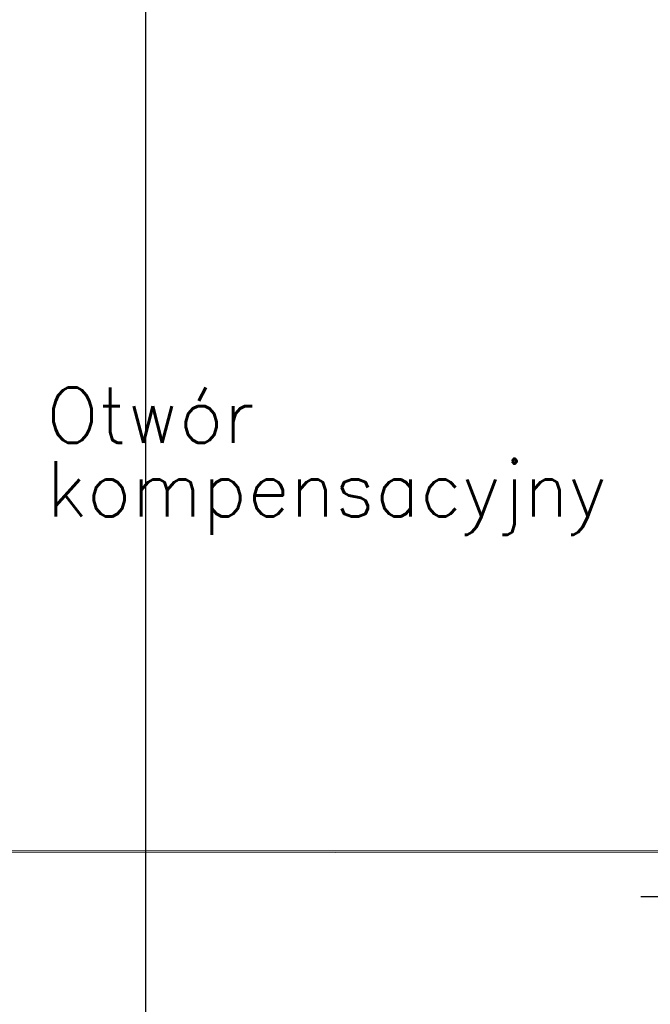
# Model space of a CAD drawing. Header units: millimetres. Extents: x -8078 to 234695, y -4319 to 602442.
# Tile 102 of 152: x 76673 to 78731, y 281883 to 285096. Entities that reach past the tile are written whole.
import ezdxf

# ---------------------------------------------------------------- set-up
doc = ezdxf.new("R2010")
doc.units = ezdxf.units.MM
doc.header["$MEASUREMENT"] = 0
doc.linetypes.add('CONTINOUS', pattern=[0])
doc.layers.add('#IS_opis', color=3, linetype='CONTINOUS', lineweight=30)
for name, color, linetype in [('#podkład', 252, 'Continuous'), ('_TABELA', 7, 'Continuous'), ('FLUID-WK6-150-NUM', 7, 'Continuous'), ('Konstrukcja - Stropy', 7, 'Continuous')]:
    doc.layers.add(name, color=color, linetype=linetype)
doc.styles.add('FDBES', font='simplex.shx')
doc.dimstyles.new('FDBES', dxfattribs={"dimscale": 50, "dimtxt": 4, "dimasz": 2.5, "dimexe": 0.8, "dimexo": 2, "dimgap": 1, "dimtad": 1, "dimdsep": 46, "dimtxsty": 'FDBES', "dimcen": 2.5, "dimclrd": 4, "dimclre": 5, "dimadec": 0, "dimazin": 0, "dimtfac": 1, "dimtmove": 0, "dimatfit": 3, "dimfxl": 1, "dimarcsym": 0})

# ---------------------------------------------------------------- blocks, each defined once
blk = doc.blocks.new('UHYGFFFF')
at = {"layer": 'Konstrukcja - Stropy', "color": 252, "linetype": 'Continuous', "lineweight": 13, "ltscale": 100}
for q in [(19937.5, 382893.7), (19800.4, 382902.4)]:
    blk.add_line((13277.5, 382902.4), q, dxfattribs=at)
blk = doc.blocks.new('*U56330')
at = {"color": 7, "lineweight": -2}
blk.add_line((-771.2, -905.6), (-1641.2, -905.6), dxfattribs=at)
at = {"color": 0, "lineweight": -2, "insert": (-1206.2, -905.6), "char_height": 150, "attachment_point": 5, "style": 'FDBES'}
blk.add_mtext('WK6-2\\P ', dxfattribs=at)
at = {"color": 7, "lineweight": -2}
blk.add_leader([(0, 0), (-771.2, -905.6)], dimstyle='FDBES', override={"dimscale": 37.5, "dimclrd": 7, "dimclre": 7}, dxfattribs=at)

msp = doc.modelspace()

# ---------------------------------------------------------------- linework, layer by layer
at = {"layer": '_TABELA', "color": 7}
msp.add_lwpolyline([(115983.2, 300007.6), (77083.2, 300007.6), (77083.2, 271527.6), (115983.2, 271527.6)], close=True, dxfattribs=at)

# ---------------------------------------------------------------- block references
at = {"layer": '#podkład'}
msp.add_blockref('UHYGFFFF', (60392.7, -100518.7), dxfattribs=at)
at = {"layer": 'FLUID-WK6-150-NUM', "linetype": 'ByBlock', "lineweight": -2}
msp.add_blockref('*U56330', (80341.7, 283139.6, 1384), dxfattribs=at)

# ---------------------------------------------------------------- texts
at = {"layer": '#IS_opis', "color": 7, "lineweight": -2, "insert": (79113.4, 283415.2), "char_height": 180, "width": 4706.822, "attachment_point": 8, "line_spacing_factor": 0.8}
msp.add_mtext('\\pxqj;\\Fromans.shx|c238;Otwór \\Pkompensacyjny', dxfattribs=at)

doc.saveas('drawing.dxf')
